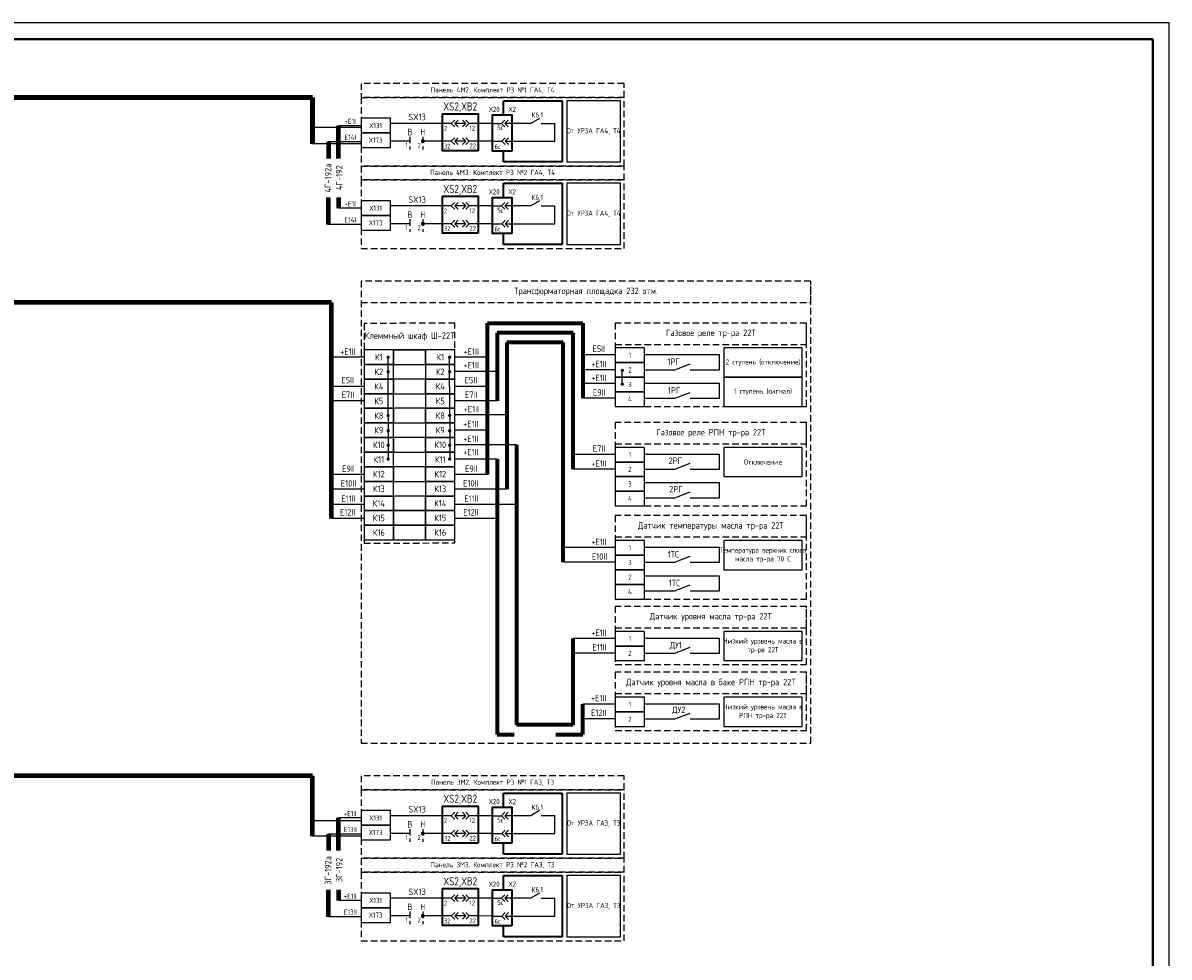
# Model space of a CAD drawing. Header units: millimetres. Extents: x 616 to 6446, y 2590 to 5711.
# Tile 32 of 50: x 3284 to 3637, y 5423 to 5711. Entities that reach past the tile are written whole.
import ezdxf
from ezdxf.enums import TextEntityAlignment as Align

# ---------------------------------------------------------------- set-up
doc = ezdxf.new("R2010")
doc.units = ezdxf.units.MM
doc.linetypes.add('JIS_02_2.0', pattern=[3, 2, -1])
doc.styles.add('SIMPLEX', font='GOST.ttf', dxfattribs={"height": 5})

msp = doc.modelspace()

# ---------------------------------------------------------------- linework, layer by layer
at = {"lineweight": -2}
for p, q in [((3636.65, 5711.04), (2795.65, 5711.04)), ((3636.65, 5117.04), (3636.65, 5711.04))]:
    msp.add_line(p, q, dxfattribs=at)
at = {"lineweight": 40}
for p, q in [((3631.65, 5706.04), (2815.65, 5706.04)), ((3631.65, 5122.04), (3631.65, 5706.04))]:
    msp.add_line(p, q, dxfattribs=at)
at = {"lineweight": 90}
for p in [(3227.76, 5688.09), (3373.05, 5673.77), (3373.05, 5688.09)]:
    msp.add_line(p, (3373.05, 5688.09), dxfattribs=at)
at = {"lineweight": 35}
for p, q in [((3431.84, 5682.71), (3431.84, 5687.07)), ((3431.84, 5687.07), (3449.9, 5687.07)), ((3449.9, 5687.07), (3449.9, 5668.28)), ((3431.84, 5668.28), (3431.84, 5671.61)), ((3449.9, 5668.28), (3431.84, 5668.28)), ((3431.84, 5657.31), (3431.84, 5661.67)), ((3431.84, 5661.67), (3449.9, 5661.67)), ((3449.9, 5661.67), (3449.9, 5642.87)), ((3431.84, 5642.87), (3431.84, 5646.2)), ((3449.9, 5642.87), (3431.84, 5642.87)), ((3431.84, 5469.61), (3431.84, 5473.97)), ((3431.84, 5473.97), (3449.9, 5473.97)), ((3449.9, 5473.97), (3449.9, 5455.17)), ((3431.84, 5455.17), (3431.84, 5458.5)), ((3449.9, 5455.17), (3431.84, 5455.17)), ((3431.84, 5444.2), (3431.84, 5448.56)), ((3431.84, 5448.56), (3449.9, 5448.56)), ((3449.9, 5448.56), (3449.9, 5429.76)), ((3431.84, 5429.76), (3431.84, 5433.1)), ((3449.9, 5429.76), (3431.84, 5429.76))]:
    msp.add_line(p, q, dxfattribs=at)
for p, q in [((3442.89, 5681.66), (3440.31, 5680.11)), ((3388.05, 5678.81), (3373.05, 5678.81)), ((3388.05, 5679.4), (3381.05, 5679.4)), ((3413.06, 5680.11), (3397.05, 5680.11)), ((3415.81, 5680.11), (3413.06, 5680.11)), ((3420.28, 5680.11), (3416.84, 5680.11)), ((3424.07, 5680.11), (3421.32, 5680.11)), ((3428.44, 5680.11), (3424.07, 5680.11)), ((3428.44, 5680.11), (3431.2, 5680.11)), ((3440.31, 5680.11), (3432.23, 5680.11)), ((3443.47, 5680.12), (3447.67, 5680.11)), ((3447.67, 5674.63), (3447.67, 5680.11)), ((3388.06, 5674.42), (3378.06, 5674.42)), ((3403.05, 5674.65), (3397.05, 5674.65)), ((3413.05, 5674.65), (3407.05, 5674.65)), ((3415.81, 5674.65), (3413.05, 5674.65)), ((3420.28, 5674.65), (3416.84, 5674.65)), ((3424.07, 5674.65), (3421.32, 5674.65)), ((3428.55, 5674.63), (3424.07, 5674.65)), ((3428.55, 5674.63), (3431.3, 5674.63)), ((3432.34, 5674.63), (3447.67, 5674.63)), ((3388.05, 5673.77), (3373.05, 5673.77)), ((3388.05, 5654), (3381.05, 5654)), ((3413.06, 5654.7), (3397.05, 5654.7)), ((3415.81, 5654.7), (3413.06, 5654.7)), ((3420.28, 5654.7), (3416.84, 5654.7)), ((3424.07, 5654.7), (3421.32, 5654.7)), ((3428.44, 5654.7), (3424.07, 5654.7)), ((3428.44, 5654.7), (3431.2, 5654.7)), ((3440.31, 5654.7), (3432.23, 5654.7)), ((3442.89, 5656.25), (3440.31, 5654.7)), ((3443.47, 5654.72), (3447.67, 5654.71)), ((3447.67, 5649.23), (3447.67, 5654.71)), ((3388.06, 5649.02), (3378.06, 5649.02)), ((3403.05, 5649.24), (3397.05, 5649.24)), ((3413.05, 5649.24), (3407.05, 5649.24)), ((3415.81, 5649.24), (3413.05, 5649.24)), ((3420.28, 5649.24), (3416.84, 5649.24)), ((3424.07, 5649.24), (3421.32, 5649.24)), ((3428.55, 5649.23), (3424.07, 5649.24)), ((3428.55, 5649.23), (3431.3, 5649.23)), ((3432.34, 5649.23), (3447.67, 5649.23)), ((3388.99, 5608.11), (3378.99, 5608.11)), ((3396.38, 5590.46), (3396.37, 5608.11)), ((3397.99, 5610.4), (3407.91, 5610.4)), ((3415.3, 5590.18), (3415.29, 5608.11)), ((3426.91, 5608.11), (3416.91, 5608.11)), ((3466.25, 5608.82), (3456.25, 5608.82)), ((3498.36, 5608.82), (3475.25, 5608.82)), ((3498.36, 5604.28), (3498.36, 5608.82)), ((3429.91, 5603.77), (3416.91, 5603.77)), ((3466.25, 5604.28), (3456.25, 5604.28)), ((3468.42, 5599.86), (3468.42, 5604.07)), ((3475.25, 5604.28), (3484.53, 5604.28)), ((3484.53, 5604.28), (3489.34, 5606.12)), ((3489.34, 5604.28), (3498.36, 5604.28)), ((3388.99, 5599.15), (3378.99, 5599.15)), ((3426.91, 5599.15), (3416.91, 5599.15)), ((3466.25, 5600.02), (3456.25, 5600.02)), ((3498.36, 5600.02), (3475.25, 5600.02)), ((3484.53, 5595.48), (3489.34, 5597.32)), ((3498.36, 5595.48), (3498.36, 5600.02)), ((3388.99, 5594.73), (3378.99, 5594.73)), ((3429.91, 5594.73), (3416.91, 5594.73)), ((3466.25, 5595.48), (3456.25, 5595.48)), ((3475.25, 5595.48), (3484.53, 5595.48)), ((3489.34, 5595.48), (3498.36, 5595.48)), ((3396.37, 5590.18), (3396.37, 5576.78)), ((3415.3, 5590.18), (3415.3, 5576.78)), ((3432.91, 5590.36), (3416.91, 5590.36)), ((3426.91, 5585.63), (3416.91, 5585.63)), ((3435.91, 5581.11), (3416.91, 5581.11)), ((3466.25, 5578.23), (3453.25, 5578.23)), ((3498.36, 5578.23), (3475.25, 5578.23)), ((3484.53, 5573.69), (3489.34, 5575.52)), ((3498.36, 5573.69), (3498.36, 5578.23)), ((3388.99, 5572.03), (3378.99, 5572.03)), ((3426.91, 5572.03), (3416.91, 5572.03)), ((3466.25, 5573.69), (3453.25, 5573.69)), ((3475.25, 5573.69), (3484.53, 5573.69)), ((3489.34, 5573.69), (3498.36, 5573.69)), ((3498.36, 5569.43), (3475.25, 5569.43)), ((3498.36, 5564.89), (3498.36, 5569.43)), ((3388.99, 5567.53), (3378.99, 5567.53)), ((3432.91, 5567.53), (3416.91, 5567.53)), ((3484.53, 5564.89), (3489.34, 5566.72)), ((3388.99, 5562.83), (3378.99, 5562.83)), ((3435.91, 5562.83), (3416.91, 5562.83)), ((3475.25, 5564.89), (3484.53, 5564.89)), ((3489.34, 5564.89), (3498.36, 5564.89)), ((3388.99, 5558.48), (3378.99, 5558.48)), ((3466.25, 5549.55), (3450.25, 5549.55)), ((3498.36, 5549.55), (3475.25, 5549.55)), ((3498.36, 5545.01), (3498.36, 5549.55)), ((3466.25, 5545.01), (3450.25, 5545.01)), ((3475.25, 5545.01), (3484.53, 5545.01)), ((3484.53, 5545.01), (3489.34, 5546.85)), ((3489.34, 5545.01), (3498.36, 5545.01)), ((3498.36, 5540.75), (3475.25, 5540.75)), ((3498.36, 5536.21), (3498.36, 5540.75)), ((3484.53, 5536.21), (3489.34, 5538.05)), ((3475.25, 5536.21), (3484.53, 5536.21)), ((3489.34, 5536.21), (3498.36, 5536.21)), ((3466.25, 5521.59), (3453.25, 5521.59)), ((3498.36, 5521.59), (3475.25, 5521.59)), ((3498.36, 5517.04), (3498.36, 5521.59)), ((3466.25, 5517.04), (3453.25, 5517.04)), ((3475.25, 5517.04), (3484.53, 5517.04)), ((3484.53, 5517.04), (3489.34, 5518.88)), ((3489.34, 5517.04), (3498.36, 5517.04)), ((3498.36, 5501.31), (3475.25, 5501.31)), ((3484.53, 5496.77), (3489.34, 5498.61)), ((3498.36, 5496.77), (3498.36, 5501.31)), ((3475.25, 5496.77), (3484.53, 5496.77)), ((3489.34, 5496.77), (3498.36, 5496.77)), ((3388.05, 5466.3), (3381.05, 5466.3)), ((3413.06, 5467), (3397.05, 5467)), ((3415.81, 5467), (3413.06, 5467)), ((3420.28, 5467), (3416.84, 5467)), ((3424.07, 5467), (3421.32, 5467)), ((3428.44, 5467), (3424.07, 5467)), ((3428.44, 5467), (3431.2, 5467)), ((3440.31, 5467), (3432.23, 5467)), ((3442.89, 5468.55), (3440.31, 5467)), ((3443.47, 5467.02), (3447.67, 5467.01)), ((3447.67, 5461.53), (3447.67, 5467.01)), ((3388.05, 5465.39), (3373.05, 5465.39)), ((3388.05, 5460.67), (3373.05, 5460.67)), ((3388.06, 5461.32), (3378.06, 5461.32)), ((3403.05, 5461.54), (3397.05, 5461.54)), ((3413.05, 5461.54), (3407.05, 5461.54)), ((3415.81, 5461.54), (3413.05, 5461.54)), ((3420.28, 5461.54), (3416.84, 5461.54)), ((3424.07, 5461.54), (3421.32, 5461.54)), ((3428.55, 5461.53), (3424.07, 5461.54)), ((3428.55, 5461.53), (3431.3, 5461.53)), ((3432.34, 5461.53), (3447.67, 5461.53)), ((3413.06, 5441.6), (3397.05, 5441.6)), ((3415.81, 5441.6), (3413.06, 5441.6)), ((3420.28, 5441.6), (3416.84, 5441.6)), ((3424.07, 5441.6), (3421.32, 5441.6)), ((3428.44, 5441.6), (3424.07, 5441.6)), ((3428.44, 5441.6), (3431.2, 5441.6)), ((3440.31, 5441.6), (3432.23, 5441.6)), ((3442.89, 5443.15), (3440.31, 5441.6)), ((3443.47, 5441.61), (3447.67, 5441.6)), ((3447.67, 5436.12), (3447.67, 5441.6)), ((3388.05, 5440.89), (3381.05, 5440.89)), ((3388.06, 5435.91), (3378.06, 5435.91)), ((3403.05, 5436.14), (3397.05, 5436.14)), ((3413.05, 5436.14), (3407.05, 5436.14)), ((3415.81, 5436.14), (3413.05, 5436.14)), ((3420.28, 5436.14), (3416.84, 5436.14)), ((3424.07, 5436.14), (3421.32, 5436.14)), ((3428.55, 5436.12), (3424.07, 5436.14)), ((3428.55, 5436.12), (3431.3, 5436.12)), ((3432.34, 5436.12), (3447.67, 5436.12))]:
    msp.add_line(p, q)
at = {"lineweight": 80}
for p, q in [((3381.05, 5669.35), (3381.05, 5679.4)), ((3378.06, 5674.42), (3378.06, 5669.35)), ((3378.06, 5649.02), (3378.06, 5657.32)), ((3381.05, 5657.32), (3381.05, 5654)), ((3378.99, 5625.02), (3227.76, 5625.02)), ((3378.99, 5558.48), (3378.99, 5625.02)), ((3373.05, 5479.29), (3227.76, 5479.29)), ((3373.05, 5460.67), (3373.05, 5479.29)), ((3381.05, 5456.24), (3381.05, 5466.3)), ((3378.06, 5461.32), (3378.06, 5456.24)), ((3378.06, 5435.91), (3378.06, 5444.21)), ((3381.05, 5444.21), (3381.05, 5440.89))]:
    msp.add_line(p, q, dxfattribs=at)
at = {"linetype": 'JIS_02_2.0'}
for p, q in [((3403.05, 5676.01), (3403.05, 5672.09)), ((3407.05, 5676.01), (3407.05, 5672.09)), ((3403.05, 5650.6), (3403.05, 5646.68)), ((3407.05, 5650.6), (3407.05, 5646.68)), ((3403.05, 5462.9), (3403.05, 5458.98)), ((3407.05, 5462.9), (3407.05, 5458.98)), ((3403.05, 5437.5), (3403.05, 5433.57)), ((3407.05, 5437.5), (3407.05, 5433.57))]:
    msp.add_line(p, q, dxfattribs=at)
at = {"lineweight": 70}
for p, q in [((3426.91, 5572.03), (3426.91, 5618.65)), ((3426.91, 5618.65), (3456.25, 5618.65)), ((3456.25, 5618.65), (3456.25, 5595.48)), ((3453.25, 5615.65), (3429.91, 5615.65)), ((3429.91, 5615.65), (3429.91, 5594.73)), ((3453.25, 5573.69), (3453.25, 5615.65)), ((3450.25, 5612.65), (3432.91, 5612.65)), ((3432.91, 5612.65), (3432.91, 5567.53)), ((3450.25, 5545.01), (3450.25, 5612.65)), ((3435.91, 5581.11), (3435.91, 5495.02)), ((3453.25, 5495.02), (3453.25, 5521.59)), ((3453.25, 5495.02), (3435.91, 5495.02)), ((3448.01, 5492.02), (3456.25, 5492.02))]:
    msp.add_line(p, q, dxfattribs=at)
at = {"color": 40, "true_color": 0xf8d731}
for p, q in [((3429.91, 5576.78), (3416.91, 5576.78)), ((3429.91, 5558.48), (3416.91, 5558.48)), ((3466.25, 5501.28), (3456.25, 5501.28)), ((3466.25, 5496.77), (3456.25, 5496.77))]:
    msp.add_line(p, q, dxfattribs=at)
at = {"color": 40, "lineweight": 70, "true_color": 0xf8d731}
for p, q in [((3429.91, 5576.78), (3429.91, 5492.02)), ((3456.25, 5492.02), (3456.25, 5501.28)), ((3429.91, 5492.02), (3435.15, 5492.02))]:
    msp.add_line(p, q, dxfattribs=at)
at = {"color": 32, "linetype": 'JIS_02_2.0', "true_color": 0xcd6928}
for points in [[(3388.05, 5688.09), (3468.95, 5688.09), (3468.95, 5692.39), (3388.05, 5692.39)], [(3388.05, 5666.99), (3468.95, 5666.99), (3468.95, 5688.09), (3388.05, 5688.09)], [(3388.05, 5662.69), (3468.95, 5662.69), (3468.95, 5666.99), (3388.05, 5666.99)], [(3388.05, 5641.58), (3468.95, 5641.58), (3468.95, 5662.69), (3388.05, 5662.69)], [(3526.38, 5631.58), (3388.05, 5631.58), (3388.05, 5489.29), (3526.38, 5489.29)], [(3526.38, 5631.58), (3388.05, 5631.58), (3388.05, 5625.02), (3526.38, 5625.02)], [(3416.91, 5618.65), (3388.99, 5618.51), (3388.99, 5550.85), (3416.91, 5550.98)], [(3525.06, 5618.65), (3466.25, 5618.65), (3466.25, 5592.97), (3525.06, 5592.97)], [(3525.06, 5618.65), (3466.25, 5618.65), (3466.25, 5612.09), (3525.06, 5612.09)], [(3525.06, 5588.05), (3466.25, 5588.05), (3466.25, 5562.37), (3525.06, 5562.37)], [(3525.06, 5588.05), (3466.25, 5588.05), (3466.25, 5581.49), (3525.06, 5581.49)], [(3525.06, 5559.38), (3466.25, 5559.38), (3466.25, 5533.7), (3525.06, 5533.7)], [(3525.06, 5559.38), (3466.25, 5559.38), (3466.25, 5552.82), (3525.06, 5552.82)], [(3525.06, 5531.41), (3466.25, 5531.41), (3466.25, 5513.54), (3525.06, 5513.54)], [(3525.06, 5531.41), (3466.25, 5531.41), (3466.25, 5524.85), (3525.06, 5524.85)], [(3525.06, 5511.14), (3466.25, 5511.14), (3466.25, 5493.27), (3525.06, 5493.27)], [(3525.06, 5511.14), (3466.25, 5511.14), (3466.25, 5504.58), (3525.06, 5504.58)], [(3388.05, 5474.99), (3468.95, 5474.99), (3468.95, 5479.29), (3388.05, 5479.29)], [(3388.05, 5453.88), (3468.95, 5453.88), (3468.95, 5474.99), (3388.05, 5474.99)], [(3388.05, 5449.58), (3468.95, 5449.58), (3468.95, 5453.88), (3388.05, 5453.88)], [(3388.05, 5428.47), (3468.95, 5428.47), (3468.95, 5449.58), (3388.05, 5449.58)]]:
    msp.add_lwpolyline(points, close=True, dxfattribs=at)
at = {"color": 7}
for points in [[(3451.33, 5668.28), (3467.9, 5668.28), (3467.9, 5687.07), (3451.33, 5687.07)], [(3388.05, 5677.18), (3397.05, 5677.18), (3397.05, 5681.68), (3388.05, 5681.68)], [(3388.05, 5672.68), (3397.05, 5672.68), (3397.05, 5677.18), (3388.05, 5677.18)], [(3451.33, 5642.87), (3467.9, 5642.87), (3467.9, 5661.67), (3451.33, 5661.67)], [(3388.05, 5651.77), (3397.05, 5651.77), (3397.05, 5656.27), (3388.05, 5656.27)], [(3388.05, 5647.27), (3397.05, 5647.27), (3397.05, 5651.77), (3388.05, 5651.77)], [(3499.67, 5601.97), (3523.74, 5601.97), (3523.74, 5610.97), (3499.67, 5610.97)], [(3499.67, 5592.97), (3523.74, 5592.97), (3523.74, 5601.97), (3499.67, 5601.97)], [(3499.67, 5571.37), (3523.74, 5571.37), (3523.74, 5580.37), (3499.67, 5580.37)], [(3499.67, 5542.7), (3523.74, 5542.7), (3523.74, 5551.7), (3499.67, 5551.7)], [(3499.67, 5514.73), (3523.74, 5514.73), (3523.74, 5523.73), (3499.67, 5523.73)], [(3499.67, 5494.46), (3523.74, 5494.46), (3523.74, 5503.46), (3499.67, 5503.46)], [(3451.33, 5455.17), (3467.9, 5455.17), (3467.9, 5473.97), (3451.33, 5473.97)], [(3388.05, 5464.07), (3397.05, 5464.07), (3397.05, 5468.57), (3388.05, 5468.57)], [(3388.05, 5459.57), (3397.05, 5459.57), (3397.05, 5464.07), (3388.05, 5464.07)], [(3451.33, 5429.76), (3467.9, 5429.76), (3467.9, 5448.56), (3451.33, 5448.56)], [(3388.05, 5438.66), (3397.05, 5438.66), (3397.05, 5443.16), (3388.05, 5443.16)], [(3388.05, 5434.16), (3397.05, 5434.16), (3397.05, 5438.66), (3388.05, 5438.66)]]:
    msp.add_lwpolyline(points, close=True, dxfattribs=at)
at = {"lineweight": 35}
for points in [[(3424.07, 5671.67), (3413.05, 5671.67), (3413.05, 5683.08), (3424.07, 5683.08)], [(3434.46, 5671.61), (3428.44, 5671.61), (3428.44, 5682.71), (3434.46, 5682.71)], [(3424.07, 5646.27), (3413.05, 5646.27), (3413.05, 5657.67), (3424.07, 5657.67)], [(3434.46, 5646.2), (3428.44, 5646.2), (3428.44, 5657.31), (3434.46, 5657.31)], [(3424.07, 5458.57), (3413.05, 5458.57), (3413.05, 5469.97), (3424.07, 5469.97)], [(3434.46, 5458.5), (3428.44, 5458.5), (3428.44, 5469.61), (3434.46, 5469.61)], [(3424.07, 5433.16), (3413.05, 5433.16), (3413.05, 5444.57), (3424.07, 5444.57)], [(3434.46, 5433.1), (3428.44, 5433.1), (3428.44, 5444.2), (3434.46, 5444.2)]]:
    msp.add_lwpolyline(points, close=True, dxfattribs=at)
for points in [[(3416.84, 5681.14), (3415.81, 5680.11), (3416.84, 5679.08)], [(3417.87, 5681.14), (3416.84, 5680.11), (3417.87, 5679.08)], [(3419.25, 5681.14), (3420.28, 5680.11), (3419.25, 5679.08)], [(3420.28, 5681.14), (3421.32, 5680.11), (3420.28, 5679.08)], [(3432.23, 5681.14), (3431.2, 5680.11), (3432.23, 5679.08)], [(3433.26, 5681.14), (3432.23, 5680.11), (3433.26, 5679.08)], [(3416.84, 5675.68), (3415.81, 5674.65), (3416.84, 5673.62)], [(3417.87, 5675.68), (3416.84, 5674.65), (3417.87, 5673.62)], [(3419.25, 5675.68), (3420.28, 5674.65), (3419.25, 5673.62)], [(3420.28, 5675.68), (3421.32, 5674.65), (3420.28, 5673.62)], [(3432.34, 5675.67), (3431.3, 5674.63), (3432.34, 5673.6)], [(3433.37, 5675.67), (3432.34, 5674.63), (3433.37, 5673.6)], [(3416.84, 5655.74), (3415.81, 5654.7), (3416.84, 5653.67)], [(3417.87, 5655.74), (3416.84, 5654.7), (3417.87, 5653.67)], [(3419.25, 5655.74), (3420.28, 5654.7), (3419.25, 5653.67)], [(3420.28, 5655.74), (3421.32, 5654.7), (3420.28, 5653.67)], [(3432.23, 5655.74), (3431.2, 5654.7), (3432.23, 5653.67)], [(3433.26, 5655.74), (3432.23, 5654.7), (3433.26, 5653.67)], [(3416.84, 5650.28), (3415.81, 5649.24), (3416.84, 5648.21)], [(3417.87, 5650.28), (3416.84, 5649.24), (3417.87, 5648.21)], [(3419.25, 5650.28), (3420.28, 5649.24), (3419.25, 5648.21)], [(3420.28, 5650.28), (3421.32, 5649.24), (3420.28, 5648.21)], [(3432.34, 5650.26), (3431.3, 5649.23), (3432.34, 5648.19)], [(3433.37, 5650.26), (3432.34, 5649.23), (3433.37, 5648.19)], [(3416.84, 5468.04), (3415.81, 5467), (3416.84, 5465.97)], [(3417.87, 5468.04), (3416.84, 5467), (3417.87, 5465.97)], [(3419.25, 5468.04), (3420.28, 5467), (3419.25, 5465.97)], [(3420.28, 5468.04), (3421.32, 5467), (3420.28, 5465.97)], [(3432.23, 5468.04), (3431.2, 5467), (3432.23, 5465.97)], [(3433.26, 5468.04), (3432.23, 5467), (3433.26, 5465.97)], [(3416.84, 5462.58), (3415.81, 5461.54), (3416.84, 5460.51)], [(3417.87, 5462.58), (3416.84, 5461.54), (3417.87, 5460.51)], [(3419.25, 5462.58), (3420.28, 5461.54), (3419.25, 5460.51)], [(3420.28, 5462.58), (3421.32, 5461.54), (3420.28, 5460.51)], [(3432.34, 5462.56), (3431.3, 5461.53), (3432.34, 5460.49)], [(3433.37, 5462.56), (3432.34, 5461.53), (3433.37, 5460.49)], [(3416.84, 5442.63), (3415.81, 5441.6), (3416.84, 5440.57)], [(3417.87, 5442.63), (3416.84, 5441.6), (3417.87, 5440.57)], [(3419.25, 5442.63), (3420.28, 5441.6), (3419.25, 5440.57)], [(3420.28, 5442.63), (3421.32, 5441.6), (3420.28, 5440.57)], [(3432.23, 5442.63), (3431.2, 5441.6), (3432.23, 5440.57)], [(3433.26, 5442.63), (3432.23, 5441.6), (3433.26, 5440.57)], [(3416.84, 5437.17), (3415.81, 5436.14), (3416.84, 5435.11)], [(3417.87, 5437.17), (3416.84, 5436.14), (3417.87, 5435.11)], [(3419.25, 5437.17), (3420.28, 5436.14), (3419.25, 5435.11)], [(3420.28, 5437.17), (3421.32, 5436.14), (3420.28, 5435.11)], [(3432.34, 5437.15), (3431.3, 5436.12), (3432.34, 5435.09)], [(3433.37, 5437.15), (3432.34, 5436.12), (3433.37, 5435.09)]]:
    msp.add_lwpolyline(points)
for points, const_width in [([(3406.68, 5674.65, 1), (3407.43, 5674.65, 1)], 0.5), ([(3406.68, 5649.24, 1), (3407.43, 5649.24, 1)], 0.5), ([(3396.37, 5608.38, 1), (3396.37, 5607.83, 1)], 0.45), ([(3415.29, 5608.38, 1), (3415.29, 5607.83, 1)], 0.45), ([(3396.37, 5603.96, 1), (3396.37, 5603.41, 1)], 0.45), ([(3415.29, 5603.96, 1), (3415.29, 5603.41, 1)], 0.45), ([(3468.42, 5604.35, 1), (3468.42, 5603.8, 1)], 0.45), ([(3468.42, 5600.13, 1), (3468.42, 5599.58, 1)], 0.45), ([(3396.38, 5590.46, 1), (3396.38, 5589.91, 1)], 0.45), ([(3415.3, 5590.46, 1), (3415.3, 5589.91, 1)], 0.45), ([(3396.37, 5585.78, 1), (3396.37, 5585.23, 1)], 0.45), ([(3415.3, 5585.78, 1), (3415.3, 5585.23, 1)], 0.45), ([(3396.38, 5581.29, 1), (3396.38, 5580.74, 1)], 0.45), ([(3415.3, 5581.29, 1), (3415.3, 5580.74, 1)], 0.45), ([(3396.37, 5577.05, 1), (3396.37, 5576.5, 1)], 0.45), ([(3415.3, 5577.05, 1), (3415.3, 5576.5, 1)], 0.45), ([(3406.68, 5461.54, 1), (3407.43, 5461.54, 1)], 0.5), ([(3406.68, 5436.14, 1), (3407.43, 5436.14, 1)], 0.5)]:
    msp.add_lwpolyline(points, format="xyb", close=True, dxfattribs=dict(const_width=const_width))
for points in [[(3466.25, 5606.47), (3475.25, 5606.47), (3475.25, 5610.97), (3466.25, 5610.97)], [(3388.99, 5605.9), (3397.99, 5605.9), (3397.99, 5610.4), (3388.99, 5610.4)], [(3397.99, 5605.9), (3407.91, 5605.9), (3407.91, 5610.4), (3397.99, 5610.4)], [(3407.91, 5605.9), (3416.91, 5605.9), (3416.91, 5610.4), (3407.91, 5610.4)], [(3388.99, 5601.4), (3397.99, 5601.4), (3397.99, 5605.9), (3388.99, 5605.9)], [(3407.91, 5601.4), (3416.91, 5601.4), (3416.91, 5605.9), (3407.91, 5605.9)], [(3466.25, 5601.97), (3475.25, 5601.97), (3475.25, 5606.47), (3466.25, 5606.47)], [(3388.99, 5596.9), (3397.99, 5596.9), (3397.99, 5601.4), (3388.99, 5601.4)], [(3397.99, 5596.9), (3407.91, 5596.9), (3407.91, 5601.4), (3397.99, 5601.4)], [(3407.91, 5596.9), (3416.91, 5596.9), (3416.91, 5601.4), (3407.91, 5601.4)], [(3466.25, 5597.47), (3475.25, 5597.47), (3475.25, 5601.97), (3466.25, 5601.97)], [(3388.99, 5592.4), (3397.99, 5592.4), (3397.99, 5596.9), (3388.99, 5596.9)], [(3407.91, 5592.4), (3416.91, 5592.4), (3416.91, 5596.9), (3407.91, 5596.9)], [(3466.25, 5592.97), (3475.25, 5592.97), (3475.25, 5597.47), (3466.25, 5597.47)], [(3388.99, 5587.9), (3397.99, 5587.9), (3397.99, 5592.4), (3388.99, 5592.4)], [(3397.99, 5587.9), (3407.91, 5587.9), (3407.91, 5592.4), (3397.99, 5592.4)], [(3407.91, 5587.9), (3416.91, 5587.9), (3416.91, 5592.4), (3407.91, 5592.4)], [(3388.99, 5583.4), (3397.99, 5583.4), (3397.99, 5587.9), (3388.99, 5587.9)], [(3407.91, 5583.4), (3416.91, 5583.4), (3416.91, 5587.9), (3407.91, 5587.9)], [(3388.99, 5578.9), (3397.99, 5578.9), (3397.99, 5583.4), (3388.99, 5583.4)], [(3397.99, 5578.9), (3407.91, 5578.9), (3407.91, 5583.4), (3397.99, 5583.4)], [(3407.91, 5578.9), (3416.91, 5578.9), (3416.91, 5583.4), (3407.91, 5583.4)], [(3466.25, 5575.87), (3475.25, 5575.87), (3475.25, 5580.37), (3466.25, 5580.37)], [(3388.99, 5574.4), (3397.99, 5574.4), (3397.99, 5578.9), (3388.99, 5578.9)], [(3407.91, 5574.4), (3416.91, 5574.4), (3416.91, 5578.9), (3407.91, 5578.9)], [(3466.25, 5571.37), (3475.25, 5571.37), (3475.25, 5575.87), (3466.25, 5575.87)], [(3388.99, 5569.9), (3397.99, 5569.9), (3397.99, 5574.4), (3388.99, 5574.4)], [(3397.99, 5569.9), (3407.91, 5569.9), (3407.91, 5574.4), (3397.99, 5574.4)], [(3407.91, 5569.9), (3416.91, 5569.9), (3416.91, 5574.4), (3407.91, 5574.4)], [(3388.99, 5565.4), (3397.99, 5565.4), (3397.99, 5569.9), (3388.99, 5569.9)], [(3407.91, 5565.4), (3416.91, 5565.4), (3416.91, 5569.9), (3407.91, 5569.9)], [(3466.25, 5566.87), (3475.25, 5566.87), (3475.25, 5571.37), (3466.25, 5571.37)], [(3388.99, 5560.9), (3397.99, 5560.9), (3397.99, 5565.4), (3388.99, 5565.4)], [(3397.99, 5560.9), (3407.91, 5560.9), (3407.91, 5565.4), (3397.99, 5565.4)], [(3407.91, 5560.9), (3416.91, 5560.9), (3416.91, 5565.4), (3407.91, 5565.4)], [(3466.25, 5562.37), (3475.25, 5562.37), (3475.25, 5566.87), (3466.25, 5566.87)], [(3466.25, 5547.2), (3475.25, 5547.2), (3475.25, 5551.7), (3466.25, 5551.7)], [(3466.25, 5542.7), (3475.25, 5542.7), (3475.25, 5547.2), (3466.25, 5547.2)], [(3466.25, 5538.2), (3475.25, 5538.2), (3475.25, 5542.7), (3466.25, 5542.7)], [(3466.25, 5533.7), (3475.25, 5533.7), (3475.25, 5538.2), (3466.25, 5538.2)], [(3466.25, 5519.23), (3475.25, 5519.23), (3475.25, 5523.73), (3466.25, 5523.73)], [(3466.25, 5514.73), (3475.25, 5514.73), (3475.25, 5519.23), (3466.25, 5519.23)], [(3466.25, 5498.96), (3475.25, 5498.96), (3475.25, 5503.46), (3466.25, 5503.46)], [(3466.25, 5494.46), (3475.25, 5494.46), (3475.25, 5498.96), (3466.25, 5498.96)]]:
    msp.add_lwpolyline(points, close=True)
at = {"color": 40, "true_color": 0xf8d731}
for points in [[(3388.99, 5556.4), (3397.99, 5556.4), (3397.99, 5560.9), (3388.99, 5560.9)], [(3397.99, 5556.4), (3407.91, 5556.4), (3407.91, 5560.9), (3397.99, 5560.9)], [(3407.91, 5556.4), (3416.91, 5556.4), (3416.91, 5560.9), (3407.91, 5560.9)], [(3388.99, 5551.9), (3397.99, 5551.9), (3397.99, 5556.4), (3388.99, 5556.4)], [(3397.99, 5551.9), (3407.91, 5551.9), (3407.91, 5556.4), (3397.99, 5556.4)], [(3407.91, 5551.9), (3416.91, 5551.9), (3416.91, 5556.4), (3407.91, 5556.4)]]:
    msp.add_lwpolyline(points, close=True, dxfattribs=at)

# ---------------------------------------------------------------- texts
at = {"style": 'SIMPLEX'}
for s, p in [('2', (3413.51, 5677.82)), ('12', (3421.38, 5677.9)), ('5с', (3429.95, 5678.04)), ('32', (3413.51, 5672.36)), ('22', (3421.38, 5672.44)), ('2', (3413.51, 5652.42)), ('12', (3421.38, 5652.5)), ('5с', (3429.95, 5652.63)), ('32', (3413.51, 5646.96)), ('22', (3421.38, 5647.04)), ('2', (3413.51, 5464.72)), ('12', (3421.38, 5464.8)), ('5с', (3429.95, 5464.93)), ('32', (3413.51, 5459.26)), ('22', (3421.38, 5459.34)), ('2', (3413.51, 5439.31)), ('12', (3421.38, 5439.39)), ('5с', (3429.95, 5439.53)), ('32', (3413.51, 5433.85)), ('22', (3421.38, 5433.93))]:
    msp.add_text(s, height=1.5, dxfattribs=at).set_placement(p)
for p in [(3429.12, 5672.25), (3429.12, 5646.85), (3429.12, 5459.15), (3429.12, 5433.74)]:
    msp.add_text('6с', height=1.5, rotation=360, dxfattribs=at).set_placement(p)
at = {"color": 4, "style": 'SIMPLEX'}
for s, p in [('4Г-192а', (3378.88, 5663.29)), ('4Г-192', (3382.29, 5663.41)), ('3Г-192а', (3378.88, 5450.18)), ('3Г-192', (3382.29, 5450.3))]:
    msp.add_text(s, height=2, rotation=90, dxfattribs=at).set_placement(p, align=Align.CENTER)
at = {"color": 7, "char_height": 1.6, "attachment_point": 5, "style": 'SIMPLEX'}
for s, insert, width in [('Панель 4М2. Комплект РЗ №1 ГА4, Т4', (3428.5, 5690.24), 80.8936), ('Х20', (3429.03, 5684.43), 5.1651), ('Х2', (3434.56, 5684.44), 5.1651), ('{\\C256;+Е1I}', (3384.66, 5680.74), 10), ('К6.1', (3442.26, 5682.75), 5.1651), ('Х131', (3392.55, 5679.43), 9), ('От УРЗА ГА4, Т4', (3459.61, 5677.67), 16.5708), ('{\\C256;Е14I}', (3384.75, 5675.84), 10), ('Х173', (3392.55, 5674.93), 9), ('Панель 4М3. Комплект РЗ №2 ГА4, Т4', (3428.5, 5664.84), 80.8936), ('Х20', (3429.03, 5659.02), 5.1651), ('Х2', (3434.56, 5659.04), 5.1651), ('К6.1', (3442.26, 5657.34), 5.1651), ('{\\C256;+Е1I}', (3384.66, 5655.33), 10), ('Х131', (3392.55, 5654.02), 9), ('От УРЗА ГА4, Т4', (3459.61, 5652.27), 16.5708), ('{\\C256;Е14I}', (3384.75, 5650.44), 10), ('Х173', (3392.55, 5649.52), 9), ('1', (3470.75, 5608.72), 9), ('2 ступень (отключение)', (3511.7, 5606.47), 24.073), ('2', (3470.75, 5604.22), 9), ('3', (3470.75, 5599.72), 9), ('1 ступень (сигнал)', (3511.7, 5597.47), 24.073), ('4', (3470.75, 5595.22), 9), ('1', (3470.75, 5578.12), 9), ('Отключение', (3511.7, 5575.87), 24.073), ('2', (3470.75, 5573.62), 9), ('3', (3470.75, 5569.12), 9), ('4', (3470.75, 5564.62), 9), ('Температура верхних слоев масла тр-ра 70 C', (3511.7, 5547.2), 24.073), ('1', (3470.75, 5549.45), 9), ('3', (3470.75, 5544.95), 9), ('2', (3470.75, 5540.45), 9), ('4', (3470.75, 5535.95), 9), ('1', (3470.75, 5521.48), 9), ('Низкий уровень масла в тр-ре 22Т', (3511.7, 5519.23), 24.073), ('2', (3470.75, 5516.98), 9), ('1', (3470.75, 5501.21), 9), ('Низкий уровень масла в РПН тр-ра 22Т', (3511.7, 5498.96), 24.073), ('2', (3470.75, 5496.71), 9), ('Панель 3М2. Комплект РЗ №1 ГА3, Т3', (3428.5, 5477.14), 80.8936), ('Х20', (3429.03, 5471.32), 5.1651), ('Х2', (3434.56, 5471.34), 5.1651), ('К6.1', (3442.26, 5469.64), 5.1651), ('{\\C256;+Е1II}', (3384.66, 5467.63), 10), ('Х131', (3392.55, 5466.32), 9), ('{\\C256;Е13II}', (3384.75, 5462.74), 10), ('Х173', (3392.55, 5461.82), 9), ('От УРЗА ГА3, Т3', (3459.61, 5464.57), 16.5708), ('Панель 3М3. Комплект РЗ №2 ГА3, Т3', (3428.5, 5451.73), 80.8936), ('Х20', (3429.03, 5445.91), 5.1651), ('Х2', (3434.56, 5445.93), 5.1651), ('К6.1', (3442.26, 5444.24), 5.1651), ('{\\C256;+Е1II}', (3384.66, 5442.22), 10), ('Х131', (3392.55, 5440.91), 9), ('{\\C256;Е13II}', (3384.75, 5437.33), 10), ('От УРЗА ГА3, Т3', (3459.61, 5439.16), 16.5708), ('Х173', (3392.55, 5436.41), 9)]:
    msp.add_mtext(s, dxfattribs=dict(at, insert=insert, width=width))
at = {"lineweight": 50, "char_height": 2.5, "width": 12.5578, "attachment_point": 5, "style": 'SIMPLEX'}
for insert in [(3418.54, 5685.03), (3418.54, 5659.62), (3418.54, 5471.92), (3418.54, 5446.52)]:
    msp.add_mtext('XS2,XB2', dxfattribs=dict(at, insert=insert))
at = {"style": 'SIMPLEX'}
for s, insert, char_height, width, attachment_point in [('SX13', (3405.27, 5682.08), 2, 5.202, 5), ('В', (3403.05, 5677.46), 2, 2.6019, 5), ('Н', (3407.05, 5677.44), 2, 2.959, 5), ('1', (3402.4, 5673.39), 1.5, 1.0281, 6), ('2', (3406.4, 5673.39), 1.5, 0.8612, 6), ('SX13', (3405.27, 5656.67), 2, 5.202, 5), ('В', (3403.05, 5652.05), 2, 2.6019, 5), ('Н', (3407.05, 5652.03), 2, 2.959, 5), ('1', (3402.4, 5647.99), 1.5, 1.0281, 6), ('2', (3406.4, 5647.99), 1.5, 0.8612, 6), ('Трансформаторная площадка 232 отм.', (3457.22, 5628.3), 2, 138.3228, 5), ('Клеммный шкаф Ш-22Т', (3402.95, 5614.52), 2, 27.9202, 5), ('Газовое реле тр-ра 22Т', (3495.65, 5615.37), 2, 58.811, 5), ('+Е1II', (3383.99, 5609.84), 2, 10, 5), ('+Е1II', (3421.91, 5609.84), 2, 10, 5), ('Е5II', (3461.16, 5610.74), 2, 10.1809, 5), ('К1', (3393.49, 5608.15), 2, 9, 5), ('К1', (3412.41, 5608.15), 2, 9, 5), ('+Е1II', (3461.25, 5606.02), 2, 10, 5), ('1РГ', (3484.2, 5606.75), 2, 10, 5), ('К2', (3393.49, 5603.65), 2, 9, 5), ('К2', (3412.41, 5603.65), 2, 9, 5), ('+Е1II', (3421.91, 5605.67), 2, 10, 5), ('Е5II', (3383.9, 5601.07), 2, 10.1809, 5), ('К4', (3393.49, 5599.15), 2, 9, 5), ('К4', (3412.41, 5599.15), 2, 9, 5), ('Е5II', (3421.82, 5601.07), 2, 10.1809, 5), ('+Е1II', (3461.25, 5601.76), 2, 10, 5), ('Е7II', (3383.99, 5596.58), 2, 10, 5), ('Е7II', (3421.91, 5596.58), 2, 10, 5), ('Е9II', (3461.31, 5597.27), 2, 10, 5), ('1РГ', (3484.36, 5597.93), 2, 10, 5), ('К5', (3393.49, 5594.65), 2, 9, 5), ('К5', (3412.41, 5594.65), 2, 9, 5), ('+Е1II', (3421.98, 5592.14), 2, 10, 5), ('К8', (3393.49, 5590.15), 2, 9, 5), ('К8', (3412.41, 5590.15), 2, 9, 5), ('К9', (3393.49, 5585.65), 2, 9, 5), ('К9', (3412.41, 5585.65), 2, 9, 5), ('+Е1II', (3421.82, 5587.55), 2, 10.1809, 5), ('Газовое реле РПН тр-ра 22Т', (3495.65, 5584.77), 2, 58.811, 5), ('+Е1II', (3421.82, 5583.03), 2, 10.1809, 5), ('К10', (3393.49, 5581.15), 2, 9, 5), ('К10', (3412.41, 5581.15), 2, 9, 5), ('Е7II', (3461.25, 5580.07), 2, 10, 5), ('К11', (3393.49, 5576.65), 2, 9, 5), ('К11', (3412.41, 5576.65), 2, 9, 5), ('+Е1II', (3461.25, 5575.42), 2, 10, 5), ('2РГ', (3484.74, 5576.28), 2, 10, 5), ('Е9II', (3384.15, 5573.8), 2, 10, 5), ('К12', (3393.49, 5572.15), 2, 9, 5), ('К12', (3412.41, 5572.15), 2, 9, 5), ('Е9II', (3421.98, 5573.81), 2, 10, 5), ('Е10II', (3384.15, 5569.3), 2, 10, 5), ('К13', (3393.49, 5567.65), 2, 9, 5), ('К13', (3412.41, 5567.65), 2, 9, 5), ('Е10II', (3421.8, 5569.3), 2, 10.5388, 5), ('2РГ', (3484.92, 5567.52), 2, 10, 5), ('Е11II', (3384.15, 5564.61), 2, 10, 5), ('Е11II', (3421.99, 5564.61), 2, 10.1596, 5), ('Е12II', (3383.9, 5560.4), 2, 10.1809, 5), ('К14', (3393.49, 5563.15), 2, 9, 5), ('К14', (3412.41, 5563.15), 2, 9, 5), ('Датчик температуры масла тр-ра 22Т', (3495.65, 5556.1), 2, 58.811, 5), ('+Е1II', (3461.25, 5551.29), 2, 10, 5), ('Е10II', (3461.41, 5546.78), 2, 10, 5), ('1ТС', (3484.13, 5547.46), 2, 10.1809, 5), ('1ТС', (3484.46, 5538.64), 2, 10.1809, 5), ('Датчик уровня масла тр-ра 22Т', (3495.65, 5528.13), 2, 58.811, 5), ('+Е1II', (3461.25, 5523.32), 2, 10, 5), ('Е11II', (3461.41, 5518.82), 2, 10, 5), ('ДУ1', (3484.88, 5519.27), 2, 10.1809, 5), ('Датчик уровня масла в баке РПН тр-ра 22Т', (3495.65, 5507.86), 2, 58.811, 5), ('ДУ2', (3485.8, 5499.39), 2, 10.1809, 5), ('SX13', (3405.27, 5468.97), 2, 5.202, 5), ('В', (3403.05, 5464.35), 2, 2.6019, 5), ('Н', (3407.05, 5464.33), 2, 2.959, 5), ('1', (3402.4, 5460.29), 1.5, 1.0281, 6), ('2', (3406.4, 5460.29), 1.5, 0.8612, 6), ('SX13', (3405.27, 5443.57), 2, 5.202, 5), ('В', (3403.05, 5438.94), 2, 2.6019, 5), ('Н', (3407.05, 5438.92), 2, 2.959, 5), ('1', (3402.4, 5434.88), 1.5, 1.0281, 6), ('2', (3406.4, 5434.88), 1.5, 0.8612, 6)]:
    msp.add_mtext(s, dxfattribs=dict(at, insert=insert, char_height=char_height, width=width, attachment_point=attachment_point))
at = {"color": 40, "true_color": 0xf8d731, "char_height": 2, "attachment_point": 5, "style": 'SIMPLEX'}
for s, insert, width in [('{\\C256;+Е1II}', (3421.82, 5578.9), 10.1809), ('{\\C256;Е12II}', (3421.82, 5560.4), 10.1809), ('К15', (3393.49, 5558.65), 9), ('К15', (3412.41, 5558.65), 9), ('К16', (3393.49, 5554.15), 9), ('К16', (3412.41, 5554.15), 9), ('{\\C256;+Е1II}', (3461.16, 5503.2), 10.1809), ('{\\C256;Е12II}', (3461.16, 5498.69), 10.1809)]:
    msp.add_mtext(s, dxfattribs=dict(at, insert=insert, width=width))

doc.saveas('drawing.dxf')
